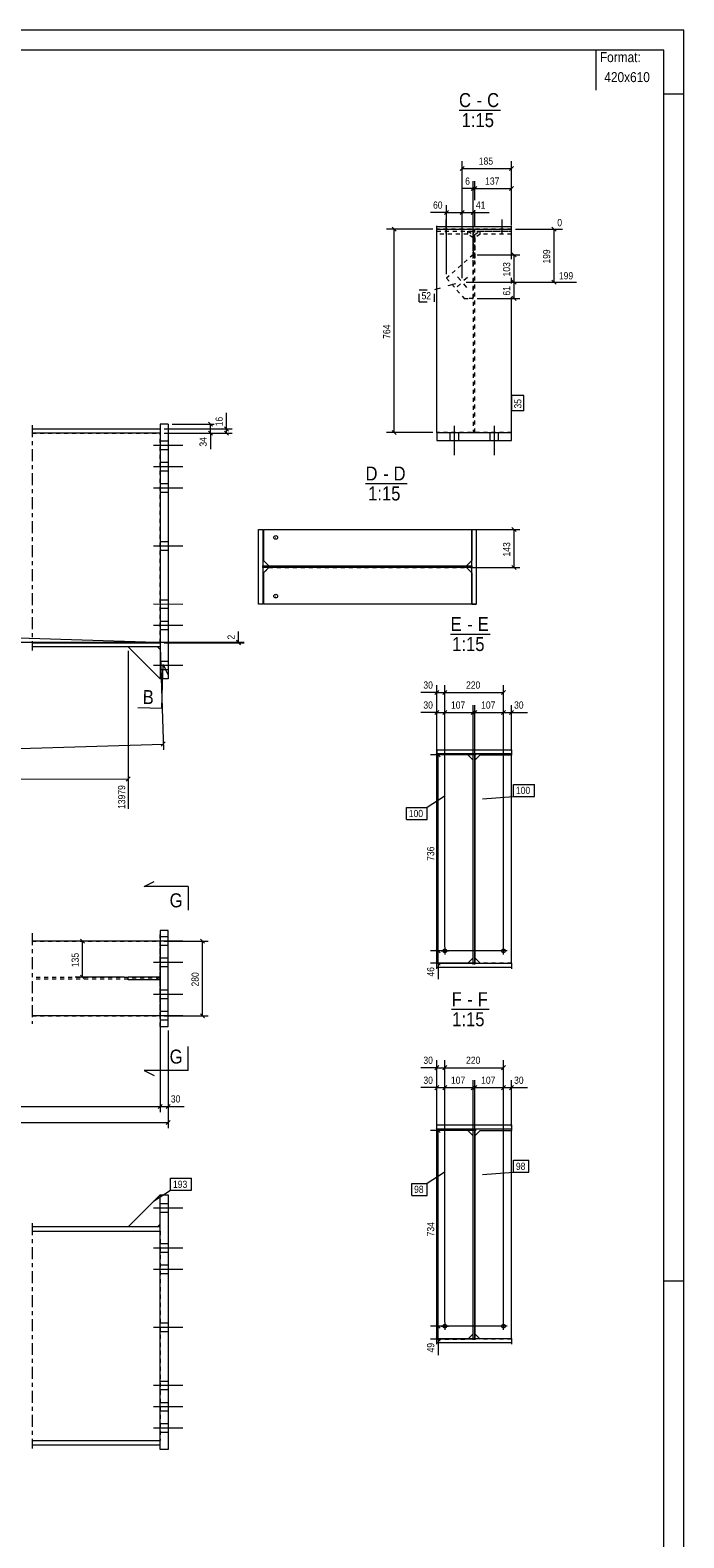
# Model space of a CAD drawing. Header units: millimetres. Extents: x 0 to 420, y 0 to 610.
# Tile 4 of 4: x 257 to 420, y 233 to 610. Entities that reach past the tile are written whole.
import ezdxf

# ---------------------------------------------------------------- set-up
doc = ezdxf.new("R2010")
doc.units = ezdxf.units.MM
for name, pattern in [('XKITLINE00', [0]), ('XKITLINE01', [4, 1, -1, 1, -1]), ('XKITLINE02', [4, 2, -2]), ('XKITLINE03', [6, 3, -1, 1, -1])]:
    doc.linetypes.add(name, pattern=pattern)
for name, color, linetype, lineweight in [('Arkusz rysunku', 3, 'Continuous', 0), ('Element', 2, 'Continuous', 0), ('Inny typ obiektu', 7, 'Continuous', 0), ('Przekrój', 7, 'Continuous', 0), ('Wymiar', 4, 'Continuous', 0), ('Znak elementu', 2, 'Continuous', 0), ('Śruba', 3, 'Continuous', 0)]:
    doc.layers.add(name, color=color, linetype=linetype, lineweight=lineweight)
doc.styles.add('ARIAL', font='ARIAL.TTF')

msp = doc.modelspace()

# ---------------------------------------------------------------- linework, layer by layer
at = {"layer": 'Arkusz rysunku', "linetype": 'XKITLINE00', "lineweight": 0}
for p, q in [((420, 610), (0, 610)), ((420, 0), (420, 610)), ((415, 605), (5, 605)), ((415, 5), (415, 605)), ((420, 594), (415, 594)), ((420, 297), (415, 297))]:
    msp.add_line(p, q, dxfattribs=at)
at = {"layer": 'Element', "linetype": 'XKITLINE00', "lineweight": 0}
for p, q in [((358.2, 560.23), (358.2, 561.07)), ((376.87, 560.8), (358.2, 560.8)), ((358.2, 509.34), (358.2, 560.23)), ((358.2, 560.23), (376.87, 560.23)), ((376.87, 560.23), (376.87, 561.07)), ((376.87, 552.75), (376.87, 560.23)), ((376.87, 546.63), (376.87, 548.03)), ((376.87, 509.34), (376.87, 543.24)), ((257.01, 510.23), (289.02, 510.23)), ((289.02, 511.43), (289, 447.7)), ((291.02, 511.43), (289.02, 511.43)), ((291.02, 511.43), (291, 447.7)), ((358.2, 509.34), (376.87, 509.34)), ((358.2, 509.34), (358.2, 507.34)), ((376.87, 507.34), (376.87, 509.34)), ((289.02, 509.16), (257.01, 509.16)), ((358.2, 507.34), (376.87, 507.34)), ((313.62, 485.09), (314.69, 485.09)), ((313.62, 466.43), (313.62, 485.09)), ((313.62, 485.09), (314.69, 485.09)), ((313.62, 466.43), (313.62, 485.09)), ((314.69, 485.09), (314.69, 466.43)), ((314.69, 485.09), (314.69, 466.43)), ((314.84, 485.09), (314.84, 477.29)), ((314.84, 485.09), (366.98, 485.09)), ((366.95, 477.29), (366.95, 485.09)), ((366.98, 485.09), (366.98, 477.29)), ((367, 466.43), (367, 485.09)), ((367, 485.09), (368.07, 485.09)), ((367, 485.09), (368.07, 485.09)), ((367, 466.43), (367, 485.09)), ((368.07, 485.09), (368.07, 466.43)), ((368.07, 485.09), (368.07, 466.43)), ((314.69, 475.96), (367, 475.96)), ((314.69, 475.56), (314.69, 475.96)), ((314.69, 475.96), (367, 475.96)), ((314.69, 475.56), (314.69, 475.96)), ((367, 475.56), (314.69, 475.56)), ((367, 475.56), (314.69, 475.56)), ((314.84, 477.29), (316.17, 475.96)), ((314.84, 474.23), (316.17, 475.56)), ((365.62, 475.96), (366.95, 477.29)), ((366.95, 474.23), (365.62, 475.56)), ((366.98, 477.29), (365.65, 475.96)), ((365.65, 475.56), (366.98, 474.23)), ((366.95, 477.29), (366.98, 477.29)), ((367, 475.96), (367, 475.56)), ((367, 475.96), (367, 475.56)), ((314.84, 474.23), (314.84, 466.43)), ((366.98, 474.23), (366.95, 474.23)), ((366.95, 474.23), (366.95, 466.43)), ((366.98, 474.23), (366.98, 466.43)), ((314.69, 466.43), (313.62, 466.43)), ((314.69, 466.43), (313.62, 466.43)), ((366.95, 466.43), (314.84, 466.43)), ((366.98, 466.43), (366.95, 466.43)), ((367, 466.43), (368.07, 466.43)), ((368.07, 466.43), (367, 466.43)), ((257.01, 456.77), (289, 456.77)), ((289, 455.7), (257.01, 455.7)), ((281.01, 455.7), (289, 447.7)), ((288.34, 455.7), (289, 455.03)), ((291, 447.7), (289, 447.7)), ((358.2, 430), (376.87, 430)), ((358.2, 430), (358.2, 428.73)), ((358.2, 428.93), (358.2, 430)), ((358.2, 430), (376.87, 430)), ((376.87, 430), (376.87, 428.73)), ((376.87, 430), (376.87, 428.93)), ((358.2, 428.93), (376.87, 428.93)), ((376.87, 428.93), (358.2, 428.93)), ((366, 428.73), (358.2, 428.73)), ((358.2, 376.59), (358.2, 428.73)), ((367.33, 427.39), (366, 428.73)), ((367.33, 428.93), (367.73, 428.93)), ((367.33, 376.59), (367.33, 428.93)), ((367.33, 376.59), (367.33, 428.93)), ((367.33, 428.93), (367.73, 428.93)), ((367.73, 376.59), (367.73, 428.93)), ((367.73, 428.93), (367.73, 376.59)), ((367.73, 427.39), (369.07, 428.73)), ((369.07, 428.73), (376.87, 428.73)), ((376.87, 376.59), (376.87, 428.73)), ((291.02, 384.77), (289, 384.77)), ((289, 384.77), (289, 360.77)), ((291, 360.77), (291, 384.77)), ((291.02, 360.77), (291.02, 384.77)), ((289, 382.1), (257.01, 382.1)), ((366, 376.59), (367.33, 377.92)), ((369.06, 376.59), (367.73, 377.92)), ((358.2, 375.21), (358.2, 376.59)), ((358.2, 376.59), (376.87, 376.59)), ((358.2, 375.53), (358.2, 376.59)), ((358.2, 376.59), (376.87, 376.59)), ((376.87, 375.53), (358.2, 375.53)), ((376.87, 375.53), (358.2, 375.53)), ((367.73, 376.59), (367.33, 376.59)), ((367.73, 376.59), (367.33, 376.59)), ((376.87, 376.59), (376.87, 375.21)), ((376.87, 376.59), (376.87, 375.53)), ((281.01, 372.43), (281.01, 373.1)), ((289, 373.1), (281.01, 373.1)), ((289, 372.43), (281.01, 372.43)), ((289, 372.43), (289, 373.1)), ((289, 363.43), (257.01, 363.43)), ((289, 360.77), (291.02, 360.77)), ((358.2, 334.76), (358.2, 336.14)), ((358.2, 336.14), (376.87, 336.14)), ((358.2, 335.07), (358.2, 336.14)), ((358.2, 336.14), (376.87, 336.14)), ((376.87, 336.14), (376.87, 334.76)), ((376.87, 336.14), (376.87, 335.07)), ((376.87, 335.07), (358.2, 335.07)), ((376.87, 335.07), (358.2, 335.07)), ((366, 334.7), (358.2, 334.7)), ((358.2, 282.69), (358.2, 334.7)), ((367.33, 333.36), (366, 334.7)), ((367.33, 335.07), (367.73, 335.07)), ((367.33, 282.69), (367.33, 335.07)), ((367.33, 282.69), (367.33, 335.07)), ((367.33, 335.07), (367.73, 335.07)), ((367.73, 282.69), (367.73, 335.07)), ((367.73, 335.07), (367.73, 282.69)), ((367.73, 333.36), (369.07, 334.7)), ((369.07, 334.7), (376.87, 334.7)), ((376.87, 282.69), (376.87, 334.7)), ((281.01, 310.64), (289, 318.64)), ((289.02, 254.91), (289, 318.64)), ((289, 318.64), (291, 318.64)), ((291, 318.64), (291.02, 254.91)), ((289, 310.64), (257.01, 310.64)), ((257.01, 309.57), (289, 309.58)), ((288.34, 310.64), (289, 311.31)), ((367.33, 283.89), (366.14, 282.69)), ((368.93, 282.69), (367.73, 283.89)), ((358.2, 281.31), (358.2, 282.69)), ((358.2, 282.69), (376.87, 282.69)), ((358.2, 281.62), (358.2, 282.69)), ((358.2, 282.69), (376.87, 282.69)), ((376.87, 281.62), (358.2, 281.62)), ((376.87, 281.62), (358.2, 281.62)), ((367.73, 282.69), (367.33, 282.69)), ((367.73, 282.69), (367.33, 282.69)), ((376.87, 282.69), (376.87, 281.31)), ((376.87, 282.69), (376.87, 281.62)), ((257.01, 257.18), (289.02, 257.18)), ((257.01, 256.11), (289.02, 256.11)), ((291.02, 254.91), (289.02, 254.91))]:
    msp.add_line(p, q, dxfattribs=at)
at = {"layer": 'Element', "linetype": 'XKITLINE01', "lineweight": 0}
for p, q in [((358.2, 559.73), (358.2, 560.23)), ((376.87, 560.23), (358.2, 560.23)), ((358.2, 559.74), (366, 559.74)), ((358.2, 551.47), (358.2, 559.74)), ((358.2, 559.73), (376.87, 559.73)), ((366, 558.93), (358.2, 558.93)), ((366, 559.74), (367.33, 558.88)), ((366, 558.93), (366, 559.74)), ((367.33, 558.07), (366, 558.93)), ((367.33, 560.01), (367.33, 509.34)), ((367.33, 559.73), (367.73, 559.73)), ((367.33, 558.07), (367.33, 558.88)), ((367.33, 558.88), (367.33, 552.87)), ((367.73, 509.34), (367.73, 560.01)), ((367.74, 558.88), (369.07, 559.74)), ((369.07, 558.93), (367.74, 558.07)), ((367.74, 552.87), (367.74, 558.88)), ((367.74, 558.07), (367.74, 558.88)), ((369.07, 559.74), (376.87, 559.74)), ((369.07, 558.93), (369.07, 559.74)), ((376.87, 558.93), (369.07, 558.93)), ((376.87, 559.73), (376.87, 560.23)), ((376.87, 552.75), (376.87, 559.74)), ((367.33, 551.47), (367.33, 558.07)), ((367.74, 558.07), (367.74, 551.47)), ((367.32, 553.83), (360.62, 547.92)), ((367.32, 542.91), (367.32, 553.83)), ((360.62, 547.92), (365.02, 542.91)), ((365.02, 542.91), (367.32, 542.91)), ((367.32, 542.91), (365.02, 542.91)), ((289.02, 510.23), (289.02, 509.16)), ((376.87, 509.34), (358.2, 509.34)), ((376.87, 509.34), (358.2, 509.34)), ((358.2, 509.34), (358.2, 509.34)), ((367.33, 509.34), (367.73, 509.34)), ((376.87, 509.34), (376.87, 509.34)), ((257.01, 509.16), (289.02, 509.16)), ((289, 456.77), (289.02, 509.16)), ((314.87, 477.29), (314.87, 485.09)), ((367, 485.09), (367, 485.09)), ((314.84, 477.29), (314.87, 477.29)), ((316.2, 475.96), (314.87, 477.29)), ((314.87, 474.23), (316.2, 475.56)), ((316.17, 475.96), (365.65, 475.96)), ((316.17, 475.56), (365.65, 475.56)), ((367, 475.56), (367, 475.56)), ((314.87, 474.23), (314.84, 474.23)), ((314.87, 466.43), (314.87, 474.23)), ((367, 466.43), (367, 466.43)), ((368.07, 466.43), (368.07, 466.43)), ((257.01, 456.77), (289, 456.77)), ((289, 456.77), (289, 455.7)), ((288.34, 455.7), (281.01, 455.7)), ((289, 455.03), (289, 447.7)), ((289, 447.7), (289, 447.7)), ((358.2, 428.62), (358.2, 428.73)), ((367.33, 377.92), (367.33, 427.39)), ((367.73, 377.92), (367.73, 427.39)), ((376.87, 428.73), (376.87, 428.62)), ((289.02, 360.77), (289.02, 384.77)), ((257.01, 382.1), (289.02, 382.1)), ((289, 382.1), (289, 382.1)), ((289, 382.1), (289, 382.1)), ((289, 363.43), (289, 382.1)), ((289, 382.1), (289, 382.1)), ((289, 382.1), (289, 363.43)), ((289.02, 382.1), (289.02, 363.43)), ((358.2, 376.59), (366, 376.59)), ((358.2, 376.59), (358.2, 376.59)), ((358.2, 376.59), (358.2, 376.59)), ((366, 376.59), (366, 376.59)), ((366, 376.59), (366, 376.59)), ((367.33, 376.28), (367.33, 376.59)), ((367.73, 376.28), (367.73, 376.59)), ((369.07, 376.59), (369.06, 376.59)), ((376.87, 376.59), (369.07, 376.59)), ((376.87, 376.59), (376.87, 376.59)), ((289.02, 372.97), (257.01, 372.97)), ((289.02, 372.57), (257.01, 372.57)), ((288.34, 372.43), (288.34, 373.1)), ((289, 372.43), (289, 373.1)), ((289, 373.1), (289, 373.1)), ((289, 373.1), (289, 373.1)), ((289, 372.43), (289, 372.43)), ((289, 372.43), (289, 372.43)), ((289, 372.57), (289, 372.97)), ((289.02, 372.57), (289.02, 372.97)), ((257.01, 363.43), (289.02, 363.43)), ((289, 363.43), (289, 363.43)), ((289, 363.43), (289, 363.43)), ((289, 363.43), (289, 363.43)), ((358.2, 334.7), (358.2, 282.56)), ((366, 334.7), (358.2, 334.7)), ((367.33, 283.89), (367.33, 333.36)), ((367.73, 283.89), (367.73, 333.36)), ((369.07, 334.7), (376.87, 334.7)), ((289, 311.31), (289, 318.64)), ((289, 318.64), (289, 318.64)), ((289, 318.64), (289, 318.64)), ((257.01, 309.57), (289, 309.58)), ((288.34, 310.64), (281.01, 310.64)), ((289, 309.58), (289, 310.64)), ((289, 309.58), (289.02, 257.18)), ((366, 282.56), (367.33, 283.89)), ((358.2, 282.56), (366, 282.56)), ((358.2, 282.56), (366, 282.56)), ((367.33, 282.37), (367.33, 282.69)), ((367.73, 282.37), (367.73, 282.69)), ((369.07, 282.56), (368.93, 282.69)), ((376.87, 282.56), (369.07, 282.56)), ((376.87, 282.56), (369.07, 282.56)), ((376.87, 282.69), (376.87, 282.56)), ((257.01, 257.18), (289.02, 257.18)), ((289.02, 256.11), (289.02, 257.18))]:
    msp.add_line(p, q, dxfattribs=at)
at = {"layer": 'Element', "linetype": 'XKITLINE03', "lineweight": 0}
for p, q in [((257.01, 511.16), (257.01, 454.77)), ((257.01, 384.1), (257.01, 361.43)), ((257.01, 384.1), (257.01, 361.43)), ((257.01, 311.57), (257.01, 255.18))]:
    msp.add_line(p, q, dxfattribs=at)
at = {"layer": 'Inny typ obiektu', "linetype": 'XKITLINE00', "lineweight": 0}
for p, q in [((398, 605), (398, 595)), ((363.77, 590), (374.16, 590)), ((340.38, 496.59), (350.77, 496.59)), ((361.66, 458.93), (371.54, 458.93)), ((361.93, 365.07), (371.28, 365.07))]:
    msp.add_line(p, q, dxfattribs=at)
at = {"layer": 'Przekrój', "linetype": 'XKITLINE00', "lineweight": 0}
for p, q in [((289.62, 446.31), (289.77, 451.31)), ((289.77, 451.31), (290.94, 448.77)), ((289.43, 440.31), (289.62, 446.31)), ((289.43, 440.31), (283.43, 440.5)), ((285.02, 395.81), (287.52, 397.06)), ((290.02, 395.81), (285.02, 395.81)), ((296.02, 395.81), (290.02, 395.81)), ((296.02, 395.81), (296.02, 389.81)), ((296.02, 349.72), (296.02, 355.72)), ((285.02, 349.72), (287.52, 348.47)), ((290.02, 349.72), (285.02, 349.72)), ((296.02, 349.72), (290.02, 349.72))]:
    msp.add_line(p, q, dxfattribs=at)
at = {"layer": 'Wymiar', "linetype": 'XKITLINE00', "lineweight": 0}
for p, q in [((364.57, 547.95), (364.57, 577.24)), ((376.87, 561.23), (376.87, 577.24)), ((365.08, 575.89), (364.06, 574.87)), ((364.57, 575.38), (376.87, 575.38)), ((377.38, 575.89), (376.36, 574.87)), ((367.32, 570.38), (364.63, 570.38)), ((367.32, 570.38), (364.63, 570.38)), ((367.83, 570.89), (366.81, 569.87)), ((368.24, 570.89), (367.22, 569.87)), ((368.24, 570.89), (367.22, 569.87)), ((367.32, 554.83), (367.32, 572.24)), ((367.32, 570.38), (367.73, 570.38)), ((367.73, 567.5), (367.73, 572.24)), ((367.73, 567.5), (367.73, 572.24)), ((367.73, 570.38), (376.87, 570.38)), ((377.38, 570.89), (376.36, 569.87)), ((376.87, 561.23), (376.87, 572.24)), ((360.62, 548.92), (360.62, 566.24)), ((364.57, 547.95), (364.57, 566.24)), ((364.57, 547.95), (364.57, 566.24)), ((367.32, 554.83), (367.32, 566.24)), ((360.62, 564.38), (356.6, 564.38)), ((360.62, 564.38), (356.6, 564.38)), ((361.13, 564.89), (360.11, 563.87)), ((360.62, 564.38), (364.57, 564.38)), ((365.08, 564.89), (364.06, 563.87)), ((365.08, 564.89), (364.06, 563.87)), ((364.57, 564.38), (367.32, 564.38)), ((367.83, 564.89), (366.81, 563.87)), ((367.32, 564.38), (371.34, 564.38)), ((367.32, 564.38), (371.34, 564.38)), ((367.73, 560.73), (367.73, 564.98)), ((367.73, 560.73), (367.73, 564.98)), ((357.2, 560.23), (345.67, 560.23)), ((347.02, 560.74), (348.04, 559.72)), ((347.53, 509.34), (347.53, 560.23)), ((377.87, 560.23), (389.69, 560.23)), ((387.02, 560.74), (388.04, 559.72)), ((387.53, 546.95), (387.53, 560.23)), ((368.32, 553.83), (378.97, 553.83)), ((377.02, 554.33), (378.04, 553.32)), ((377.53, 546.95), (377.53, 553.83)), ((365.57, 546.95), (393.16, 546.95)), ((365.57, 546.95), (378.97, 546.95)), ((365.57, 546.95), (378.97, 546.95)), ((377.02, 547.46), (378.04, 546.45)), ((377.02, 547.46), (378.04, 546.45)), ((377.53, 542.91), (377.53, 546.95)), ((387.02, 547.46), (388.04, 546.45)), ((377.02, 543.42), (378.04, 542.4)), ((368.32, 542.91), (378.97, 542.91)), ((305.62, 510.23), (305.62, 514.25)), ((305.62, 510.23), (305.62, 514.25)), ((290.02, 510.23), (307.06, 510.23)), ((292.02, 511.43), (302.5, 511.43)), ((301.11, 511.94), (302.13, 510.92)), ((301.11, 509.67), (302.13, 508.65)), ((301.62, 509.16), (301.62, 511.43)), ((305.11, 510.74), (306.13, 509.72)), ((305.11, 509.67), (306.13, 508.65)), ((305.62, 509.16), (305.62, 510.23)), ((357.2, 509.34), (345.67, 509.34)), ((347.02, 509.85), (348.04, 508.83)), ((290.02, 509.16), (307.06, 509.16)), ((290.02, 509.16), (303.06, 509.16)), ((301.62, 509.16), (301.62, 505.14)), ((301.62, 509.16), (301.62, 505.14)), ((367.95, 485.09), (378.97, 485.09)), ((377.02, 485.6), (378.04, 484.59)), ((377.53, 475.56), (377.53, 485.09)), ((366.62, 475.56), (378.97, 475.56)), ((377.02, 476.07), (378.04, 475.05)), ((288.01, 456.8), (233.66, 458.51)), ((234.45, 456.88), (310.06, 456.88)), ((290.01, 456.77), (310.06, 456.77)), ((308.11, 457.39), (309.13, 456.37)), ((308.11, 457.28), (309.13, 456.26)), ((308.62, 456.88), (308.62, 459.57)), ((308.62, 456.88), (308.62, 459.57)), ((308.62, 456.77), (308.62, 456.88)), ((281.01, 454.7), (281, 415.17)), ((289.04, 455.77), (289.84, 429.98)), ((358.2, 429.73), (358.2, 446.17)), ((360.2, 380.66), (360.2, 446.17)), ((360.2, 380.66), (360.2, 446.17)), ((374.87, 380.66), (374.87, 446.17)), ((358.2, 444.31), (354.18, 444.31)), ((358.2, 444.31), (354.18, 444.31)), ((358.71, 444.82), (357.69, 443.8)), ((358.2, 444.31), (360.2, 444.31)), ((360.71, 444.82), (359.69, 443.8)), ((360.71, 444.82), (359.69, 443.8)), ((360.2, 444.31), (374.87, 444.31)), ((375.38, 444.82), (374.36, 443.8)), ((358.2, 439.31), (354.18, 439.31)), ((358.2, 439.31), (354.18, 439.31)), ((358.71, 439.82), (357.69, 438.8)), ((358.2, 429.73), (358.2, 441.17)), ((358.2, 439.31), (360.2, 439.31)), ((360.71, 439.82), (359.69, 438.8)), ((360.71, 439.82), (359.69, 438.8)), ((360.2, 380.66), (360.2, 441.17)), ((360.2, 380.66), (360.2, 441.17)), ((360.2, 439.31), (367.33, 439.31)), ((367.84, 439.82), (366.82, 438.8)), ((368.24, 439.82), (367.22, 438.8)), ((367.33, 428.39), (367.33, 441.17)), ((367.73, 428.39), (367.73, 441.17)), ((367.73, 439.31), (374.87, 439.31)), ((375.38, 439.82), (374.36, 438.8)), ((375.38, 439.82), (374.36, 438.8)), ((374.87, 380.66), (374.87, 441.17)), ((374.87, 380.66), (374.87, 441.17)), ((374.87, 439.31), (376.87, 439.31)), ((377.38, 439.82), (376.36, 438.8)), ((376.87, 429.73), (376.87, 441.17)), ((376.87, 439.31), (380.89, 439.31)), ((376.87, 439.31), (380.89, 439.31)), ((101.7, 425.53), (289.8, 431.42)), ((290.29, 431.94), (289.31, 430.89)), ((368.07, 428.73), (356.67, 428.73)), ((358.02, 429.24), (359.04, 428.22)), ((358.53, 379.66), (358.53, 428.73)), ((100.71, 422.69), (281, 422.66)), ((281.51, 423.17), (280.49, 422.16)), ((280.01, 382.1), (267.76, 382.1)), ((269.11, 382.61), (270.13, 381.59)), ((269.62, 373.1), (269.62, 382.1)), ((290.02, 382.1), (301.06, 382.1)), ((299.11, 382.61), (300.13, 381.59)), ((299.62, 363.43), (299.62, 382.1)), ((373.87, 379.66), (356.67, 379.66)), ((373.87, 379.66), (356.67, 379.66)), ((358.02, 380.17), (359.04, 379.16)), ((358.02, 380.17), (359.04, 379.16)), ((358.53, 376.59), (358.53, 379.66)), ((269.11, 373.61), (270.13, 372.59)), ((368.07, 376.59), (356.67, 376.59)), ((358.02, 377.1), (359.04, 376.08)), ((358.53, 376.59), (358.53, 372.57)), ((358.53, 376.59), (358.53, 372.57)), ((280.01, 373.1), (267.76, 373.1)), ((289.02, 362.43), (289.02, 339.33)), ((289.02, 362.43), (289.02, 339.33)), ((290.02, 363.43), (301.06, 363.43)), ((299.11, 363.94), (300.13, 362.92)), ((291.02, 359.77), (291.02, 335.33)), ((291.02, 359.77), (291.02, 339.33)), ((358.71, 350.96), (357.69, 349.94)), ((358.2, 335.7), (358.2, 352.31)), ((360.71, 350.96), (359.69, 349.94)), ((360.71, 350.96), (359.69, 349.94)), ((360.2, 286.81), (360.2, 352.31)), ((360.2, 286.81), (360.2, 352.31)), ((375.38, 350.96), (374.36, 349.94)), ((374.87, 286.81), (374.87, 352.31)), ((358.2, 350.45), (354.18, 350.45)), ((358.2, 350.45), (354.18, 350.45)), ((358.2, 350.45), (360.2, 350.45)), ((358.2, 335.7), (358.2, 347.31)), ((360.2, 350.45), (374.87, 350.45)), ((360.2, 286.81), (360.2, 347.31)), ((360.2, 286.81), (360.2, 347.31)), ((367.33, 334.36), (367.33, 347.31)), ((367.73, 334.36), (367.73, 347.31)), ((374.87, 286.81), (374.87, 347.31)), ((374.87, 286.81), (374.87, 347.31)), ((376.87, 335.7), (376.87, 347.31)), ((358.2, 345.45), (354.18, 345.45)), ((358.2, 345.45), (354.18, 345.45)), ((358.71, 345.96), (357.69, 344.94)), ((358.2, 345.45), (360.2, 345.45)), ((360.71, 345.96), (359.69, 344.94)), ((360.71, 345.96), (359.69, 344.94)), ((360.2, 345.45), (367.33, 345.45)), ((367.84, 345.96), (366.82, 344.94)), ((368.24, 345.96), (367.22, 344.94)), ((367.73, 345.45), (374.87, 345.45)), ((375.38, 345.96), (374.36, 344.94)), ((375.38, 345.96), (374.36, 344.94)), ((374.87, 345.45), (376.87, 345.45)), ((377.38, 345.96), (376.36, 344.94)), ((376.87, 345.45), (380.89, 345.45)), ((376.87, 345.45), (380.89, 345.45)), ((41.62, 340.77), (289.02, 340.77)), ((289.53, 341.27), (288.51, 340.26)), ((289.53, 341.27), (288.51, 340.26)), ((289.02, 340.77), (291.02, 340.77)), ((291.53, 341.27), (290.51, 340.26)), ((291.02, 340.77), (295.04, 340.77)), ((291.02, 340.77), (295.04, 340.77)), ((38.95, 336.77), (291.02, 336.77)), ((291.53, 337.27), (290.51, 336.26)), ((368.07, 334.7), (356.67, 334.7)), ((358.02, 335.2), (359.04, 334.19)), ((358.53, 285.81), (358.53, 334.7)), ((373.87, 285.81), (356.67, 285.81)), ((373.87, 285.81), (356.67, 285.81)), ((358.02, 286.32), (359.04, 285.3)), ((358.02, 286.32), (359.04, 285.3)), ((358.02, 283.07), (359.04, 282.05)), ((358.53, 282.56), (358.53, 285.81)), ((368.07, 282.56), (356.67, 282.56)), ((358.53, 282.56), (358.53, 278.54)), ((358.53, 282.56), (358.53, 278.54))]:
    msp.add_line(p, q, dxfattribs=at)
at = {"layer": 'Znak elementu', "linetype": 'XKITLINE02', "lineweight": 0}
for p, q in [((353.8, 545.07), (357.67, 545.07)), ((353.8, 542.07), (353.8, 545.07)), ((362.87, 546.57), (357.67, 545.07)), ((357.67, 542.07), (357.67, 545.07)), ((353.8, 542.07), (357.67, 542.07))]:
    msp.add_line(p, q, dxfattribs=at)
at = {"layer": 'Znak elementu', "linetype": 'XKITLINE00', "lineweight": 0}
for p, q in [((376.97, 514.74), (376.97, 518.61)), ((379.97, 518.61), (376.97, 518.61)), ((379.97, 514.74), (379.97, 518.61)), ((379.97, 514.74), (376.97, 514.74)), ((377.4, 421.31), (382.61, 421.31)), ((377.4, 418.31), (377.4, 421.31)), ((382.61, 418.31), (382.61, 421.31)), ((350.6, 415.54), (355.8, 415.54)), ((350.6, 412.54), (350.6, 415.54)), ((360.05, 418.28), (355.8, 415.54)), ((355.8, 412.54), (355.8, 415.54)), ((369.67, 417.74), (377.4, 418.31)), ((377.4, 418.31), (382.61, 418.31)), ((350.6, 412.54), (355.8, 412.54)), ((377.4, 327.28), (381.27, 327.28)), ((377.4, 324.28), (377.4, 327.28)), ((381.27, 324.28), (381.27, 327.28)), ((291.63, 322.77), (296.83, 322.77)), ((291.63, 319.77), (291.63, 322.77)), ((296.83, 319.77), (296.83, 322.77)), ((351.93, 321.51), (355.8, 321.51)), ((351.93, 318.51), (351.93, 321.51)), ((360.05, 324.25), (355.8, 321.51)), ((355.8, 318.51), (355.8, 321.51)), ((369.67, 323.71), (377.4, 324.28)), ((377.4, 324.28), (381.27, 324.28)), ((287.39, 317.02), (291.63, 319.77)), ((291.63, 319.77), (296.83, 319.77)), ((351.93, 318.51), (355.8, 318.51))]:
    msp.add_line(p, q, dxfattribs=at)
at = {"layer": 'Śruba', "linetype": 'XKITLINE00', "lineweight": 0}
for p, q in [((360.54, 559.31), (360.53, 562.64)), ((360.53, 559.1), (360.53, 562.43)), ((374.53, 559.31), (374.53, 562.64)), ((374.53, 559.1), (374.54, 562.43)), ((363.43, 548.26), (364.19, 547.39)), ((365.87, 548.1), (365, 547.34)), ((363.27, 545.81), (364.14, 546.57)), ((365.71, 545.65), (364.95, 546.52)), ((361.47, 509.34), (361.47, 507.34)), ((361.47, 509.34), (361.47, 507.34)), ((361.47, 509.34), (361.47, 507.34)), ((361.47, 509.34), (361.47, 507.34)), ((362.53, 511.01), (362.53, 503.67)), ((362.53, 511.01), (362.53, 503.67)), ((362.53, 511.01), (362.53, 503.67)), ((362.53, 511.01), (362.53, 503.67)), ((363.6, 509.34), (363.6, 507.34)), ((363.6, 509.34), (363.6, 507.34)), ((363.6, 509.34), (363.6, 507.34)), ((363.6, 509.34), (363.6, 507.34)), ((371.47, 509.34), (371.47, 507.34)), ((371.47, 509.34), (371.47, 507.34)), ((371.47, 509.34), (371.47, 507.34)), ((371.47, 509.34), (371.47, 507.34)), ((372.53, 511.01), (372.53, 503.67)), ((372.53, 511.01), (372.53, 503.67)), ((372.53, 511.01), (372.53, 503.67)), ((372.53, 511.01), (372.53, 503.67)), ((373.6, 509.34), (373.6, 507.34)), ((373.6, 509.34), (373.6, 507.34)), ((373.6, 509.34), (373.6, 507.34)), ((373.6, 509.34), (373.6, 507.34)), ((294.68, 506.1), (287.35, 506.1)), ((294.68, 506.1), (287.35, 506.1)), ((294.68, 506.1), (287.35, 506.1)), ((294.68, 506.1), (287.35, 506.1)), ((291.02, 507.17), (289.02, 507.17)), ((291.02, 507.17), (289.02, 507.17)), ((291.02, 507.17), (289.02, 507.17)), ((291.02, 507.17), (289.02, 507.17)), ((291.02, 505.03), (289.02, 505.03)), ((291.02, 505.03), (289.02, 505.03)), ((291.02, 505.03), (289.02, 505.03)), ((291.02, 505.03), (289.02, 505.03)), ((291.02, 501.83), (289.02, 501.83)), ((291.02, 501.83), (289.02, 501.83)), ((291.02, 501.83), (289.02, 501.83)), ((291.02, 501.83), (289.02, 501.83)), ((294.68, 500.76), (287.35, 500.77)), ((294.68, 500.76), (287.35, 500.77)), ((294.68, 500.76), (287.35, 500.77)), ((294.68, 500.76), (287.35, 500.77)), ((291.02, 499.7), (289.02, 499.7)), ((291.02, 499.7), (289.02, 499.7)), ((291.02, 499.7), (289.02, 499.7)), ((291.02, 499.7), (289.02, 499.7)), ((294.68, 495.43), (287.35, 495.43)), ((294.68, 495.43), (287.35, 495.43)), ((291.02, 496.5), (289.02, 496.5)), ((291.02, 496.5), (289.02, 496.5)), ((291.02, 494.37), (289.02, 494.37)), ((291.02, 494.37), (289.02, 494.37)), ((317.97, 483.09), (317.89, 483.09)), ((294.68, 480.9), (287.34, 480.9)), ((294.68, 480.9), (287.34, 480.9)), ((291.01, 481.97), (289.01, 481.97)), ((291.01, 481.97), (289.01, 481.97)), ((291.01, 479.83), (289.01, 479.83)), ((291.01, 479.83), (289.01, 479.83)), ((317.97, 468.43), (317.89, 468.43)), ((294.67, 466.36), (287.34, 466.37)), ((294.67, 466.36), (287.34, 466.37)), ((291.01, 467.43), (289.01, 467.43)), ((291.01, 467.43), (289.01, 467.43)), ((291.01, 465.3), (289.01, 465.3)), ((291.01, 465.3), (289.01, 465.3)), ((294.67, 461.03), (287.34, 461.03)), ((294.67, 461.03), (287.34, 461.03)), ((294.67, 461.03), (287.34, 461.03)), ((294.67, 461.03), (287.34, 461.03)), ((291.01, 462.1), (289.01, 462.1)), ((291.01, 462.1), (289.01, 462.1)), ((291.01, 462.1), (289.01, 462.1)), ((291.01, 462.1), (289.01, 462.1)), ((291.01, 459.97), (289.01, 459.97)), ((291.01, 459.97), (289.01, 459.97)), ((291.01, 459.97), (289.01, 459.97)), ((291.01, 459.97), (289.01, 459.97)), ((294.67, 451.03), (287.34, 451.03)), ((294.67, 451.03), (287.34, 451.03)), ((294.67, 451.03), (287.34, 451.03)), ((294.67, 451.03), (287.34, 451.03)), ((291, 452.1), (289, 452.1)), ((291, 452.1), (289, 452.1)), ((291, 452.1), (289, 452.1)), ((291, 452.1), (289, 452.1)), ((291, 449.97), (289, 449.97)), ((291, 449.97), (289, 449.97)), ((291, 449.97), (289, 449.97)), ((291, 449.97), (289, 449.97)), ((294.67, 382.1), (287.34, 382.1)), ((294.67, 382.1), (287.34, 382.1)), ((294.68, 382.1), (287.35, 382.1)), ((294.68, 382.1), (287.35, 382.1)), ((291, 383.17), (289, 383.17)), ((291, 381.03), (289, 381.03)), ((291.01, 383.17), (289.01, 383.17)), ((291.01, 381.03), (289.01, 381.03)), ((291.02, 383.17), (289.02, 383.17)), ((291.02, 383.17), (289.02, 383.17)), ((291.02, 381.03), (289.02, 381.03)), ((291.02, 381.03), (289.02, 381.03)), ((291, 377.83), (289, 377.83)), ((291.01, 377.83), (289.01, 377.83)), ((291.01, 377.83), (289.01, 377.83)), ((291.01, 377.83), (289.01, 377.83)), ((291.02, 377.83), (289.02, 377.83)), ((291.02, 377.83), (289.02, 377.83)), ((291.02, 377.83), (289.02, 377.83)), ((359.27, 379.66), (361.13, 379.66)), ((360.2, 380.6), (360.2, 378.73)), ((375.8, 379.66), (373.93, 379.66)), ((374.87, 378.73), (374.87, 380.6)), ((294.67, 376.77), (287.34, 376.77)), ((294.67, 376.77), (287.34, 376.77)), ((294.67, 376.77), (287.34, 376.77)), ((294.68, 376.77), (287.34, 376.77)), ((294.68, 376.77), (287.35, 376.77)), ((294.68, 376.77), (287.35, 376.77)), ((294.68, 376.77), (287.35, 376.77)), ((291, 375.7), (289, 375.7)), ((291.01, 375.7), (289.01, 375.7)), ((291.01, 375.7), (289.01, 375.7)), ((291.01, 375.7), (289.01, 375.7)), ((291.02, 375.7), (289.02, 375.7)), ((291.02, 375.7), (289.02, 375.7)), ((291.02, 375.7), (289.02, 375.7)), ((291, 369.83), (289, 369.83)), ((291.01, 369.83), (289.01, 369.83)), ((291.01, 369.83), (289.01, 369.83)), ((291.01, 369.83), (289.01, 369.83)), ((291.02, 369.83), (289.02, 369.83)), ((291.02, 369.83), (289.02, 369.83)), ((291.02, 369.83), (289.02, 369.83)), ((294.67, 368.77), (287.34, 368.77)), ((294.67, 368.77), (287.34, 368.77)), ((294.67, 368.77), (287.34, 368.77)), ((294.68, 368.77), (287.34, 368.77)), ((294.68, 368.77), (287.35, 368.77)), ((294.68, 368.77), (287.35, 368.77)), ((294.68, 368.77), (287.35, 368.77)), ((291, 367.7), (289, 367.7)), ((291.01, 367.7), (289.01, 367.7)), ((291.01, 367.7), (289.01, 367.7)), ((291.01, 367.7), (289.01, 367.7)), ((291.02, 367.7), (289.02, 367.7)), ((291.02, 367.7), (289.02, 367.7)), ((291.02, 367.7), (289.02, 367.7)), ((294.67, 363.43), (287.34, 363.43)), ((294.67, 363.43), (287.34, 363.43)), ((294.68, 363.43), (287.35, 363.43)), ((294.68, 363.43), (287.35, 363.43)), ((291, 364.5), (289, 364.5)), ((291, 362.37), (289, 362.37)), ((291.01, 364.5), (289.01, 364.5)), ((291.01, 362.37), (289.01, 362.37)), ((291.02, 364.5), (289.02, 364.5)), ((291.02, 364.5), (289.02, 364.5)), ((291.02, 362.37), (289.02, 362.37)), ((291.02, 362.37), (289.02, 362.37)), ((294.67, 315.31), (287.34, 315.31)), ((294.67, 315.31), (287.34, 315.31)), ((294.67, 315.31), (287.34, 315.31)), ((294.67, 315.31), (287.34, 315.31)), ((291, 316.38), (289, 316.38)), ((291, 316.38), (289, 316.38)), ((291, 316.38), (289, 316.38)), ((291, 316.38), (289, 316.38)), ((291, 314.24), (289, 314.24)), ((291, 314.24), (289, 314.24)), ((291, 314.24), (289, 314.24)), ((291, 314.24), (289, 314.24)), ((291.01, 306.38), (289.01, 306.38)), ((291.01, 306.38), (289.01, 306.38)), ((291.01, 306.38), (289.01, 306.38)), ((291.01, 306.38), (289.01, 306.38)), ((294.67, 305.31), (287.34, 305.31)), ((294.67, 305.31), (287.34, 305.31)), ((294.67, 305.31), (287.34, 305.31)), ((294.67, 305.31), (287.34, 305.31)), ((291.01, 304.24), (289.01, 304.24)), ((291.01, 304.24), (289.01, 304.24)), ((291.01, 304.24), (289.01, 304.24)), ((291.01, 304.24), (289.01, 304.24)), ((294.67, 299.98), (287.34, 299.98)), ((294.67, 299.98), (287.34, 299.98)), ((291.01, 301.04), (289.01, 301.04)), ((291.01, 301.04), (289.01, 301.04)), ((291.01, 298.91), (289.01, 298.91)), ((291.01, 298.91), (289.01, 298.91)), ((360.2, 286.74), (360.2, 284.87)), ((374.87, 284.87), (374.87, 286.74)), ((294.68, 285.44), (287.34, 285.44)), ((294.68, 285.44), (287.34, 285.44)), ((291.01, 286.51), (289.01, 286.51)), ((291.01, 286.51), (289.01, 286.51)), ((291.01, 284.38), (289.01, 284.38)), ((291.01, 284.38), (289.01, 284.38)), ((359.27, 285.81), (361.13, 285.81)), ((375.8, 285.81), (373.93, 285.81)), ((291.02, 271.98), (289.02, 271.98)), ((291.02, 271.98), (289.02, 271.98)), ((294.68, 270.91), (287.35, 270.91)), ((294.68, 270.91), (287.35, 270.91)), ((291.02, 269.84), (289.02, 269.84)), ((291.02, 269.84), (289.02, 269.84)), ((294.68, 265.58), (287.35, 265.58)), ((294.68, 265.58), (287.35, 265.58)), ((294.68, 265.58), (287.35, 265.58)), ((294.68, 265.58), (287.35, 265.58)), ((291.02, 266.64), (289.02, 266.64)), ((291.02, 266.64), (289.02, 266.64)), ((291.02, 266.64), (289.02, 266.64)), ((291.02, 266.64), (289.02, 266.64)), ((291.02, 264.51), (289.02, 264.51)), ((291.02, 264.51), (289.02, 264.51)), ((291.02, 264.51), (289.02, 264.51)), ((291.02, 264.51), (289.02, 264.51)), ((291.02, 261.31), (289.02, 261.31)), ((291.02, 261.31), (289.02, 261.31)), ((291.02, 261.31), (289.02, 261.31)), ((291.02, 261.31), (289.02, 261.31)), ((294.68, 260.24), (287.35, 260.24)), ((294.68, 260.24), (287.35, 260.24)), ((294.68, 260.24), (287.35, 260.24)), ((294.68, 260.24), (287.35, 260.24)), ((291.02, 259.18), (289.02, 259.18)), ((291.02, 259.18), (289.02, 259.18)), ((291.02, 259.18), (289.02, 259.18)), ((291.02, 259.18), (289.02, 259.18))]:
    msp.add_line(p, q, dxfattribs=at)
for centre in [(317.92, 483.09), (317.92, 468.43), (360.2, 379.66), (374.87, 379.66), (360.2, 285.81), (374.87, 285.81)]:
    msp.add_circle(centre, 0.467, dxfattribs=at)

# ---------------------------------------------------------------- texts
at = {"layer": 'Inny typ obiektu', "style": 'ARIAL', "width": 0.85}
for s, height, p in [('Format:', 2.5, (399, 602)), ('420x610', 2.5, (400.11, 597)), ('C', 3.5, (363.77, 590.75)), ('-', 3.5, (368.19, 590.75)), ('C', 3.5, (370.79, 590.75)), ('1:15', 3.5, (364.42, 585.75)), ('D', 3.5, (340.38, 497.34)), ('-', 3.5, (344.8, 497.34)), ('D', 3.5, (347.4, 497.34)), ('1:15', 3.5, (341.03, 492.34)), ('E', 3.5, (361.66, 459.68)), ('-', 3.5, (365.83, 459.68)), ('E', 3.5, (368.43, 459.68)), ('1:15', 3.5, (362.06, 454.68)), ('F', 3.5, (361.93, 365.82)), ('-', 3.5, (365.83, 365.82)), ('F', 3.5, (368.43, 365.82)), ('1:15', 3.5, (362.06, 360.82))]:
    msp.add_text(s, height=height, dxfattribs=at).set_placement(p)
at = {"layer": 'Przekrój', "style": 'ARIAL', "width": 0.85}
msp.add_text('B', height=3.5, rotation=-1.8105, dxfattribs=at).set_placement((284.6, 441.46))
for p in [(291.39, 390.56), (291.39, 351.47)]:
    msp.add_text('G', height=3.5, dxfattribs=at).set_placement(p)
at = {"layer": 'Wymiar', "style": 'ARIAL', "width": 0.85}
for s, p in [('185', (368.72, 576.34)), ('6', (365.31, 571.34)), ('137', (370.3, 571.34)), ('60', (357.27, 565.34)), ('41', (367.99, 565.34)), ('0', (388.35, 560.95)), ('199', (388.75, 547.67)), ('30', (354.86, 445.27)), ('220', (365.53, 445.27)), ('30', (354.86, 440.27)), ('107', (361.76, 440.27)), ('107', (369.3, 440.27)), ('30', (377.54, 440.27)), ('30', (354.86, 351.41)), ('220', (365.53, 351.41)), ('30', (354.86, 346.41)), ('107', (361.76, 346.41)), ('107', (369.3, 346.41)), ('30', (377.54, 346.41)), ('30', (291.69, 341.73))]:
    msp.add_text(s, height=1.8, dxfattribs=at).set_placement(p)
for s, rotation, p in [('199', 90.0002, (386.57, 551.59)), ('103', 90.0002, (376.57, 548.39)), ('61', 90.0002, (376.57, 543.6)), ('764', 90.0002, (346.57, 532.78)), ('16', 90.0002, (304.66, 510.9)), ('34', 89.983, (300.66, 505.81)), ('143', 90.0002, (376.57, 478.33)), ('2', 90.0002, (307.66, 457.56)), ('13979', 89.9945, (280.28, 415.17)), ('736', 90.0002, (357.57, 402.19)), ('135', 90.0002, (268.66, 375.6)), ('280', 90.0002, (298.66, 370.76)), ('46', 90.0002, (357.57, 373.24)), ('734', 90.0002, (357.57, 308.25)), ('49', 90.0002, (357.57, 279.21))]:
    msp.add_text(s, height=1.8, rotation=rotation, dxfattribs=at).set_placement(p)
at = {"layer": 'Znak elementu', "style": 'ARIAL', "width": 0.85}
for s, p in [('52', (354.4, 542.67)), ('100', (378, 418.91)), ('100', (351.2, 413.14)), ('98', (378, 324.88)), ('193', (292.23, 320.37)), ('98', (352.53, 319.11))]:
    msp.add_text(s, height=1.8, dxfattribs=at).set_placement(p)
msp.add_text('35', height=1.8, rotation=90.0002, dxfattribs=at).set_placement((379.37, 515.34))

doc.saveas('drawing.dxf')
